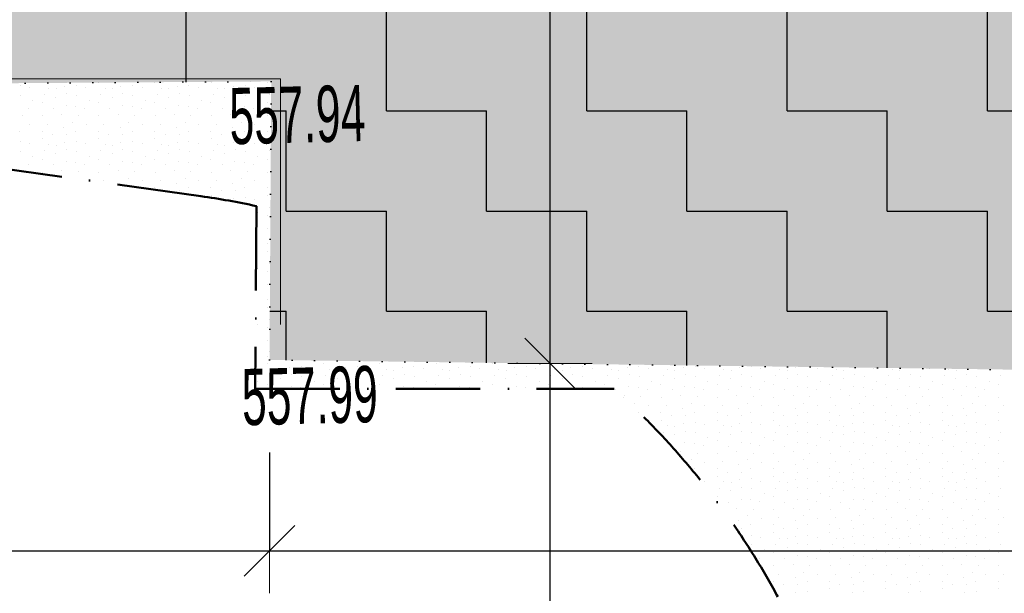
# Model space of a CAD drawing. Header units: millimetres. Extents: x -211955 to 157391, y -241491 to 94238.
# Tile 53 of 138: x -1660 to 1841, y -65484 to -63444. Entities that reach past the tile are written whole.
import ezdxf

# ---------------------------------------------------------------- set-up
doc = ezdxf.new("R2010")
doc.units = ezdxf.units.MM
doc.header["$PDMODE"] = 65
doc.linetypes.add('Cerchovana_1', pattern=[500, 300, -100, 0, -100])
doc.linetypes.add('Teckovana 0.5x_2', pattern=[80, 0, -80])
for name, color, linetype, lineweight in [('XR$1$PODKLAD_1', 7, 'Continuous', 25), ('XR$2$PŮDORYS 1.NP - STÁVAJÍCÍ_1', 7, 'Continuous', 25), ('XR$3$SITUACE - BOURÁNÍ_1', 7, 'Continuous', 25), ('XR$4$SITUACE - BOURÁNÍ - KOTY_1', 7, 'Continuous', 25)]:
    doc.layers.add(name, color=color, linetype=linetype, lineweight=lineweight)
doc.styles.add('ARIALNARROW', font='ARIALN.TTF')
doc.dimstyles.new('DIMSTYLE_4', dxfattribs={"dimtxt": 250, "dimasz": 300, "dimexe": 0, "dimexo": 0, "dimgap": 125, "dimtad": 2, "dimlfac": 0.001, "dimrnd": 0.05, "dimzin": 4, "dimdsep": 46, "dimtxsty": 'ARIALNARROW', "dimblk1": 'ALL_ML_STRICH', "dimblk2": 'ALL_ML_STRICH', "dimsah": 1, "dimcen": 0, "dimclrd": 6, "dimclre": 6, "dimclrt": 6, "dimadec": 0, "dimazin": 0, "dimtfac": 1, "dimtdec": 0, "dimtix": 1, "dimtmove": 2, "dimatfit": 3, "dimfxl": 0, "dimtzin": 0, "dimlwd": 0, "dimlwe": 18, "dimarcsym": 0})

# ---------------------------------------------------------------- blocks, each defined once
blk = doc.blocks.new('VZOR_0')
at = {"layer": 'XR$3$SITUACE - BOURÁNÍ_1', "color": 204, "linetype": 'Continuous', "lineweight": 13}
for p, q in [((-1658.2, -63676.4), (-1658.2, -63676.4)), ((-1624.6, -63684.6), (-1624.6, -63684.6)), ((-1556.6, -63687.8), (-1556.6, -63687.8)), ((-1530.2, -63690), (-1530.2, -63690)), ((-1500, -63680), (-1500, -63680)), ((-1458.2, -63676.4), (-1458.2, -63676.4)), ((-1424.6, -63684.6), (-1424.6, -63684.6)), ((-1379.4, -63668), (-1379.4, -63668)), ((-1356.6, -63687.8), (-1356.6, -63687.8)), ((-1330.2, -63690), (-1330.2, -63690)), ((-1300, -63680), (-1300, -63680)), ((-1258.2, -63676.4), (-1258.2, -63676.4)), ((-1224.6, -63684.6), (-1224.6, -63684.6)), ((-1179.4, -63668), (-1179.4, -63668)), ((-1156.6, -63687.8), (-1156.6, -63687.8)), ((-1130.2, -63690), (-1130.2, -63690)), ((-1100, -63680), (-1100, -63680)), ((-1058.2, -63676.4), (-1058.2, -63676.4)), ((-1024.6, -63684.6), (-1024.6, -63684.6)), ((-979.4, -63668), (-979.4, -63668)), ((-956.6, -63687.8), (-956.6, -63687.8)), ((-930.2, -63690), (-930.2, -63690)), ((-900, -63680), (-900, -63680)), ((-858.2, -63676.4), (-858.2, -63676.4)), ((-824.6, -63684.6), (-824.6, -63684.6)), ((-779.4, -63668), (-779.4, -63668)), ((-1657.2, -63711.8), (-1657.2, -63711.8)), ((-1571.2, -63710.4), (-1571.2, -63710.4)), ((-1531.2, -63719.8), (-1531.2, -63719.8)), ((-1493, -63707), (-1493, -63707)), ((-1457.2, -63711.8), (-1457.2, -63711.8)), ((-1371.2, -63710.4), (-1371.2, -63710.4)), ((-1331.2, -63719.8), (-1331.2, -63719.8)), ((-1293, -63707), (-1293, -63707)), ((-1257.2, -63711.8), (-1257.2, -63711.8)), ((-1171.2, -63710.4), (-1171.2, -63710.4)), ((-1131.2, -63719.8), (-1131.2, -63719.8)), ((-1093, -63707), (-1093, -63707)), ((-1057.2, -63711.8), (-1057.2, -63711.8)), ((-971.2, -63710.4), (-971.2, -63710.4)), ((-931.2, -63719.8), (-931.2, -63719.8)), ((-893, -63707), (-893, -63707)), ((-857.2, -63711.8), (-857.2, -63711.8)), ((-771.2, -63710.4), (-771.2, -63710.4)), ((-1628, -63758.6), (-1628, -63758.6)), ((-1613, -63729.6), (-1613, -63729.6)), ((-1580, -63740), (-1580, -63740)), ((-1540, -63760), (-1540, -63760)), ((-1494.6, -63748.4), (-1494.6, -63748.4)), ((-1460.2, -63751.8), (-1460.2, -63751.8)), ((-1428, -63758.6), (-1428, -63758.6)), ((-1413, -63729.6), (-1413, -63729.6)), ((-1380, -63740), (-1380, -63740)), ((-1340, -63760), (-1340, -63760)), ((-1294.6, -63748.4), (-1294.6, -63748.4)), ((-1260.2, -63751.8), (-1260.2, -63751.8)), ((-1228, -63758.6), (-1228, -63758.6)), ((-1213, -63729.6), (-1213, -63729.6)), ((-1180, -63740), (-1180, -63740)), ((-1140, -63760), (-1140, -63760)), ((-1094.6, -63748.4), (-1094.6, -63748.4)), ((-1060.2, -63751.8), (-1060.2, -63751.8)), ((-1028, -63758.6), (-1028, -63758.6)), ((-1013, -63729.6), (-1013, -63729.6)), ((-980, -63740), (-980, -63740)), ((-940, -63760), (-940, -63760)), ((-894.6, -63748.4), (-894.6, -63748.4)), ((-860.2, -63751.8), (-860.2, -63751.8)), ((-828, -63758.6), (-828, -63758.6)), ((-813, -63729.6), (-813, -63729.6)), ((-780, -63740), (-780, -63740)), ((-1651.2, -63784.8), (-1651.2, -63784.8)), ((-1578.2, -63786), (-1578.2, -63786)), ((-1509.8, -63780.8), (-1509.8, -63780.8)), ((-1451.2, -63784.8), (-1451.2, -63784.8)), ((-1378.2, -63786), (-1378.2, -63786)), ((-1309.8, -63780.8), (-1309.8, -63780.8)), ((-1251.2, -63784.8), (-1251.2, -63784.8)), ((-1178.2, -63786), (-1178.2, -63786)), ((-1109.8, -63780.8), (-1109.8, -63780.8)), ((-1051.2, -63784.8), (-1051.2, -63784.8)), ((-978.2, -63786), (-978.2, -63786)), ((-909.8, -63780.8), (-909.8, -63780.8)), ((-851.2, -63784.8), (-851.2, -63784.8)), ((-778.2, -63786), (-778.2, -63786)), ((-1623.8, -63817.2), (-1623.8, -63817.2)), ((-1560.4, -63815.6), (-1560.4, -63815.6)), ((-1502.6, -63825.8), (-1502.6, -63825.8)), ((-1472, -63808.4), (-1472, -63808.4)), ((-1423.8, -63817.2), (-1423.8, -63817.2)), ((-1360.4, -63815.6), (-1360.4, -63815.6)), ((-1302.6, -63825.8), (-1302.6, -63825.8)), ((-1272, -63808.4), (-1272, -63808.4)), ((-1223.8, -63817.2), (-1223.8, -63817.2)), ((-1160.4, -63815.6), (-1160.4, -63815.6)), ((-1102.6, -63825.8), (-1102.6, -63825.8)), ((-1072, -63808.4), (-1072, -63808.4)), ((-1023.8, -63817.2), (-1023.8, -63817.2)), ((-960.4, -63815.6), (-960.4, -63815.6)), ((-902.6, -63825.8), (-902.6, -63825.8)), ((-872, -63808.4), (-872, -63808.4)), ((-823.8, -63817.2), (-823.8, -63817.2)), ((-1660, -63840), (-1660, -63840)), ((-1580, -63840), (-1580, -63840)), ((-1543.2, -63852.4), (-1543.2, -63852.4)), ((-1493.2, -63853), (-1493.2, -63853)), ((-1460, -63840), (-1460, -63840)), ((-1380, -63840), (-1380, -63840)), ((-1343.2, -63852.4), (-1343.2, -63852.4)), ((-1293.2, -63853), (-1293.2, -63853)), ((-1260, -63840), (-1260, -63840)), ((-1180, -63840), (-1180, -63840)), ((-1143.2, -63852.4), (-1143.2, -63852.4)), ((-1093.2, -63853), (-1093.2, -63853)), ((-1060, -63840), (-1060, -63840)), ((-980, -63840), (-980, -63840)), ((-943.2, -63852.4), (-943.2, -63852.4)), ((-893.2, -63853), (-893.2, -63853)), ((-860, -63840), (-860, -63840)), ((-780, -63840), (-780, -63840)), ((-1658.2, -63876.4), (-1658.2, -63876.4)), ((-1624.6, -63884.6), (-1624.6, -63884.6)), ((-1579.4, -63868), (-1579.4, -63868)), ((-1556.6, -63887.8), (-1556.6, -63887.8)), ((-1530.2, -63890), (-1530.2, -63890)), ((-1500, -63880), (-1500, -63880)), ((-1458.2, -63876.4), (-1458.2, -63876.4)), ((-1424.6, -63884.6), (-1424.6, -63884.6)), ((-1379.4, -63868), (-1379.4, -63868)), ((-1356.6, -63887.8), (-1356.6, -63887.8)), ((-1330.2, -63890), (-1330.2, -63890)), ((-1300, -63880), (-1300, -63880)), ((-1258.2, -63876.4), (-1258.2, -63876.4)), ((-1224.6, -63884.6), (-1224.6, -63884.6)), ((-1179.4, -63868), (-1179.4, -63868)), ((-1156.6, -63887.8), (-1156.6, -63887.8)), ((-1130.2, -63890), (-1130.2, -63890)), ((-1100, -63880), (-1100, -63880)), ((-1058.2, -63876.4), (-1058.2, -63876.4)), ((-1024.6, -63884.6), (-1024.6, -63884.6)), ((-979.4, -63868), (-979.4, -63868)), ((-956.6, -63887.8), (-956.6, -63887.8)), ((-930.2, -63890), (-930.2, -63890)), ((-900, -63880), (-900, -63880)), ((-858.2, -63876.4), (-858.2, -63876.4)), ((-824.6, -63884.6), (-824.6, -63884.6)), ((-779.4, -63868), (-779.4, -63868)), ((-1657.2, -63911.8), (-1657.2, -63911.8)), ((-1613, -63929.6), (-1613, -63929.6)), ((-1571.2, -63910.4), (-1571.2, -63910.4)), ((-1531.2, -63919.8), (-1531.2, -63919.8)), ((-1493, -63907), (-1493, -63907)), ((-1457.2, -63911.8), (-1457.2, -63911.8)), ((-1413, -63929.6), (-1413, -63929.6)), ((-1371.2, -63910.4), (-1371.2, -63910.4)), ((-1331.2, -63919.8), (-1331.2, -63919.8)), ((-1293, -63907), (-1293, -63907)), ((-1257.2, -63911.8), (-1257.2, -63911.8)), ((-1213, -63929.6), (-1213, -63929.6)), ((-1171.2, -63910.4), (-1171.2, -63910.4)), ((-1131.2, -63919.8), (-1131.2, -63919.8)), ((-1093, -63907), (-1093, -63907)), ((-1057.2, -63911.8), (-1057.2, -63911.8)), ((-1013, -63929.6), (-1013, -63929.6)), ((-971.2, -63910.4), (-971.2, -63910.4)), ((-931.2, -63919.8), (-931.2, -63919.8)), ((-893, -63907), (-893, -63907)), ((-857.2, -63911.8), (-857.2, -63911.8)), ((-813, -63929.6), (-813, -63929.6)), ((-771.2, -63910.4), (-771.2, -63910.4)), ((-1628, -63958.6), (-1628, -63958.6)), ((-1580, -63940), (-1580, -63940)), ((-1540, -63960), (-1540, -63960)), ((-1494.6, -63948.4), (-1494.6, -63948.4)), ((-1460.2, -63951.8), (-1460.2, -63951.8)), ((-1428, -63958.6), (-1428, -63958.6)), ((-1380, -63940), (-1380, -63940)), ((-1340, -63960), (-1340, -63960)), ((-1294.6, -63948.4), (-1294.6, -63948.4)), ((-1260.2, -63951.8), (-1260.2, -63951.8)), ((-1228, -63958.6), (-1228, -63958.6)), ((-1180, -63940), (-1180, -63940)), ((-1140, -63960), (-1140, -63960)), ((-1094.6, -63948.4), (-1094.6, -63948.4)), ((-1060.2, -63951.8), (-1060.2, -63951.8)), ((-1028, -63958.6), (-1028, -63958.6)), ((-980, -63940), (-980, -63940)), ((-940, -63960), (-940, -63960)), ((-894.6, -63948.4), (-894.6, -63948.4)), ((-860.2, -63951.8), (-860.2, -63951.8)), ((-828, -63958.6), (-828, -63958.6)), ((-780, -63940), (-780, -63940)), ((-1578.2, -63986), (-1578.2, -63986)), ((-1509.8, -63980.8), (-1509.8, -63980.8)), ((-1451.2, -63984.8), (-1451.2, -63984.8)), ((-1378.2, -63986), (-1378.2, -63986)), ((-1309.8, -63980.8), (-1309.8, -63980.8)), ((-1251.2, -63984.8), (-1251.2, -63984.8)), ((-1178.2, -63986), (-1178.2, -63986)), ((-1109.8, -63980.8), (-1109.8, -63980.8)), ((-1051.2, -63984.8), (-1051.2, -63984.8)), ((-978.2, -63986), (-978.2, -63986)), ((-909.8, -63980.8), (-909.8, -63980.8)), ((-851.2, -63984.8), (-851.2, -63984.8)), ((-778.2, -63986), (-778.2, -63986)), ((-1360.4, -64015.6), (-1360.4, -64015.6)), ((-1302.6, -64025.8), (-1302.6, -64025.8)), ((-1272, -64008.4), (-1272, -64008.4)), ((-1223.8, -64017.2), (-1223.8, -64017.2)), ((-1180, -64040), (-1180, -64040)), ((-1160.4, -64015.6), (-1160.4, -64015.6)), ((-1102.6, -64025.8), (-1102.6, -64025.8)), ((-1072, -64008.4), (-1072, -64008.4)), ((-1060, -64040), (-1060, -64040)), ((-1023.8, -64017.2), (-1023.8, -64017.2)), ((-980, -64040), (-980, -64040)), ((-960.4, -64015.6), (-960.4, -64015.6)), ((-902.6, -64025.8), (-902.6, -64025.8)), ((-872, -64008.4), (-872, -64008.4)), ((-860, -64040), (-860, -64040)), ((-823.8, -64017.2), (-823.8, -64017.2)), ((-780, -64040), (-780, -64040)), ((-1143.2, -64052.4), (-1143.2, -64052.4)), ((-1093.2, -64053), (-1093.2, -64053)), ((-979.4, -64068), (-979.4, -64068)), ((-943.2, -64052.4), (-943.2, -64052.4)), ((-893.2, -64053), (-893.2, -64053)), ((-858.2, -64076.4), (-858.2, -64076.4)), ((-779.4, -64068), (-779.4, -64068)), ((-900, -64080), (-900, -64080)), ((-824.6, -64084.6), (-824.6, -64084.6)), ((-771.2, -64110.4), (-771.2, -64110.4)), ((-813, -64129.6), (-813, -64129.6)), ((-780, -64140), (-780, -64140)), ((-778.2, -64186), (-778.2, -64186)), ((-780, -64240), (-780, -64240)), ((-779.4, -64268), (-779.4, -64268)), ((-771.2, -64310.4), (-771.2, -64310.4)), ((-813, -64329.6), (-813, -64329.6)), ((-780, -64340), (-780, -64340)), ((-778.2, -64386), (-778.2, -64386)), ((-780, -64440), (-780, -64440)), ((-779.4, -64468), (-779.4, -64468)), ((-813, -64529.6), (-813, -64529.6)), ((-771.2, -64510.4), (-771.2, -64510.4)), ((-780, -64540), (-780, -64540)), ((-778.2, -64586), (-778.2, -64586)), ((-780, -64640), (-780, -64640)), ((-779.4, -64668), (-779.4, -64668)), ((-579.4, -64668), (-579.4, -64668)), ((-379.4, -64668), (-379.4, -64668)), ((-179.4, -64668), (-179.4, -64668)), ((20.6, -64668), (20.6, -64668)), ((220.6, -64668), (220.6, -64668)), ((-756.6, -64687.8), (-756.6, -64687.8)), ((-730.2, -64690), (-730.2, -64690)), ((-700, -64680), (-700, -64680)), ((-693, -64707), (-693, -64707)), ((-658.2, -64676.4), (-658.2, -64676.4)), ((-624.6, -64684.6), (-624.6, -64684.6)), ((-556.6, -64687.8), (-556.6, -64687.8)), ((-530.2, -64690), (-530.2, -64690)), ((-500, -64680), (-500, -64680)), ((-493, -64707), (-493, -64707)), ((-458.2, -64676.4), (-458.2, -64676.4)), ((-424.6, -64684.6), (-424.6, -64684.6)), ((-356.6, -64687.8), (-356.6, -64687.8)), ((-330.2, -64690), (-330.2, -64690)), ((-300, -64680), (-300, -64680)), ((-293, -64707), (-293, -64707)), ((-258.2, -64676.4), (-258.2, -64676.4)), ((-224.6, -64684.6), (-224.6, -64684.6)), ((-156.6, -64687.8), (-156.6, -64687.8)), ((-130.2, -64690), (-130.2, -64690)), ((-100, -64680), (-100, -64680)), ((-93, -64707), (-93, -64707)), ((-58.2, -64676.4), (-58.2, -64676.4)), ((-24.6, -64684.6), (-24.6, -64684.6)), ((43.4, -64687.8), (43.4, -64687.8)), ((69.8, -64690), (69.8, -64690)), ((100, -64680), (100, -64680)), ((107, -64707), (107, -64707)), ((141.8, -64676.4), (141.8, -64676.4)), ((175.4, -64684.6), (175.4, -64684.6)), ((243.4, -64687.8), (243.4, -64687.8)), ((269.8, -64690), (269.8, -64690)), ((300, -64680), (300, -64680)), ((307, -64707), (307, -64707)), ((341.8, -64676.4), (341.8, -64676.4)), ((375.4, -64684.6), (375.4, -64684.6)), ((443.4, -64687.8), (443.4, -64687.8)), ((469.8, -64690), (469.8, -64690)), ((500, -64680), (500, -64680)), ((507, -64707), (507, -64707)), ((541.8, -64676.4), (541.8, -64676.4)), ((575.4, -64684.6), (575.4, -64684.6)), ((643.4, -64687.8), (643.4, -64687.8)), ((669.8, -64690), (669.8, -64690)), ((700, -64680), (700, -64680)), ((707, -64707), (707, -64707)), ((741.8, -64676.4), (741.8, -64676.4)), ((775.4, -64684.6), (775.4, -64684.6)), ((843.4, -64687.8), (843.4, -64687.8)), ((869.8, -64690), (869.8, -64690)), ((900, -64680), (900, -64680)), ((907, -64707), (907, -64707)), ((941.8, -64676.4), (941.8, -64676.4)), ((975.4, -64684.6), (975.4, -64684.6)), ((1043.4, -64687.8), (1043.4, -64687.8)), ((1069.8, -64690), (1069.8, -64690)), ((1100, -64680), (1100, -64680)), ((1107, -64707), (1107, -64707)), ((1175.4, -64684.6), (1175.4, -64684.6)), ((1243.4, -64687.8), (1243.4, -64687.8)), ((1269.8, -64690), (1269.8, -64690)), ((1307, -64707), (1307, -64707)), ((1375.4, -64684.6), (1375.4, -64684.6)), ((1443.4, -64687.8), (1443.4, -64687.8)), ((1469.8, -64690), (1469.8, -64690)), ((1507, -64707), (1507, -64707)), ((1575.4, -64684.6), (1575.4, -64684.6)), ((1643.4, -64687.8), (1643.4, -64687.8)), ((1669.8, -64690), (1669.8, -64690)), ((1707, -64707), (1707, -64707)), ((-813, -64729.6), (-813, -64729.6)), ((-780, -64740), (-780, -64740)), ((-771.2, -64710.4), (-771.2, -64710.4)), ((-731.2, -64719.8), (-731.2, -64719.8)), ((-657.2, -64711.8), (-657.2, -64711.8)), ((-613, -64729.6), (-613, -64729.6)), ((-580, -64740), (-580, -64740)), ((-571.2, -64710.4), (-571.2, -64710.4)), ((-531.2, -64719.8), (-531.2, -64719.8)), ((-457.2, -64711.8), (-457.2, -64711.8)), ((-413, -64729.6), (-413, -64729.6)), ((-380, -64740), (-380, -64740)), ((-371.2, -64710.4), (-371.2, -64710.4)), ((-331.2, -64719.8), (-331.2, -64719.8)), ((-257.2, -64711.8), (-257.2, -64711.8)), ((-213, -64729.6), (-213, -64729.6)), ((-180, -64740), (-180, -64740)), ((-171.2, -64710.4), (-171.2, -64710.4)), ((-131.2, -64719.8), (-131.2, -64719.8)), ((-57.2, -64711.8), (-57.2, -64711.8)), ((-13, -64729.6), (-13, -64729.6)), ((20, -64740), (20, -64740)), ((28.8, -64710.4), (28.8, -64710.4)), ((68.8, -64719.8), (68.8, -64719.8)), ((142.8, -64711.8), (142.8, -64711.8)), ((187, -64729.6), (187, -64729.6)), ((220, -64740), (220, -64740)), ((228.8, -64710.4), (228.8, -64710.4)), ((268.8, -64719.8), (268.8, -64719.8)), ((342.8, -64711.8), (342.8, -64711.8)), ((387, -64729.6), (387, -64729.6)), ((420, -64740), (420, -64740)), ((428.8, -64710.4), (428.8, -64710.4)), ((468.8, -64719.8), (468.8, -64719.8)), ((542.8, -64711.8), (542.8, -64711.8)), ((587, -64729.6), (587, -64729.6)), ((620, -64740), (620, -64740)), ((628.8, -64710.4), (628.8, -64710.4)), ((668.8, -64719.8), (668.8, -64719.8)), ((742.8, -64711.8), (742.8, -64711.8)), ((787, -64729.6), (787, -64729.6)), ((820, -64740), (820, -64740)), ((828.8, -64710.4), (828.8, -64710.4)), ((868.8, -64719.8), (868.8, -64719.8)), ((942.8, -64711.8), (942.8, -64711.8)), ((987, -64729.6), (987, -64729.6)), ((1020, -64740), (1020, -64740)), ((1028.8, -64710.4), (1028.8, -64710.4)), ((1068.8, -64719.8), (1068.8, -64719.8)), ((1142.8, -64711.8), (1142.8, -64711.8)), ((1187, -64729.6), (1187, -64729.6)), ((1220, -64740), (1220, -64740)), ((1228.8, -64710.4), (1228.8, -64710.4)), ((1268.8, -64719.8), (1268.8, -64719.8)), ((1342.8, -64711.8), (1342.8, -64711.8)), ((1387, -64729.6), (1387, -64729.6)), ((1420, -64740), (1420, -64740)), ((1428.8, -64710.4), (1428.8, -64710.4)), ((1468.8, -64719.8), (1468.8, -64719.8)), ((1542.8, -64711.8), (1542.8, -64711.8)), ((1587, -64729.6), (1587, -64729.6)), ((1620, -64740), (1620, -64740)), ((1628.8, -64710.4), (1628.8, -64710.4)), ((1668.8, -64719.8), (1668.8, -64719.8)), ((1742.8, -64711.8), (1742.8, -64711.8)), ((1787, -64729.6), (1787, -64729.6)), ((1820, -64740), (1820, -64740)), ((1828.8, -64710.4), (1828.8, -64710.4)), ((-694.6, -64748.4), (-694.6, -64748.4)), ((-660.2, -64751.8), (-660.2, -64751.8)), ((-494.6, -64748.4), (-494.6, -64748.4)), ((-460.2, -64751.8), (-460.2, -64751.8)), ((-294.6, -64748.4), (-294.6, -64748.4)), ((-260.2, -64751.8), (-260.2, -64751.8)), ((-94.6, -64748.4), (-94.6, -64748.4)), ((-60.2, -64751.8), (-60.2, -64751.8)), ((105.4, -64748.4), (105.4, -64748.4)), ((139.8, -64751.8), (139.8, -64751.8)), ((305.4, -64748.4), (305.4, -64748.4)), ((339.8, -64751.8), (339.8, -64751.8)), ((460, -64760), (460, -64760)), ((505.4, -64748.4), (505.4, -64748.4)), ((539.8, -64751.8), (539.8, -64751.8)), ((572, -64758.6), (572, -64758.6)), ((660, -64760), (660, -64760)), ((705.4, -64748.4), (705.4, -64748.4)), ((739.8, -64751.8), (739.8, -64751.8)), ((772, -64758.6), (772, -64758.6)), ((860, -64760), (860, -64760)), ((905.4, -64748.4), (905.4, -64748.4)), ((939.8, -64751.8), (939.8, -64751.8)), ((972, -64758.6), (972, -64758.6)), ((1060, -64760), (1060, -64760)), ((1105.4, -64748.4), (1105.4, -64748.4)), ((1139.8, -64751.8), (1139.8, -64751.8)), ((1172, -64758.6), (1172, -64758.6)), ((1260, -64760), (1260, -64760)), ((1305.4, -64748.4), (1305.4, -64748.4)), ((1339.8, -64751.8), (1339.8, -64751.8)), ((1372, -64758.6), (1372, -64758.6)), ((1460, -64760), (1460, -64760)), ((1505.4, -64748.4), (1505.4, -64748.4)), ((1539.8, -64751.8), (1539.8, -64751.8)), ((1572, -64758.6), (1572, -64758.6)), ((1660, -64760), (1660, -64760)), ((1705.4, -64748.4), (1705.4, -64748.4)), ((1739.8, -64751.8), (1739.8, -64751.8)), ((1772, -64758.6), (1772, -64758.6)), ((490.2, -64780.8), (490.2, -64780.8)), ((528, -64808.4), (528, -64808.4)), ((548.8, -64784.8), (548.8, -64784.8)), ((621.8, -64786), (621.8, -64786)), ((690.2, -64780.8), (690.2, -64780.8)), ((728, -64808.4), (728, -64808.4)), ((748.8, -64784.8), (748.8, -64784.8)), ((821.8, -64786), (821.8, -64786)), ((890.2, -64780.8), (890.2, -64780.8)), ((928, -64808.4), (928, -64808.4)), ((948.8, -64784.8), (948.8, -64784.8)), ((1021.8, -64786), (1021.8, -64786)), ((1090.2, -64780.8), (1090.2, -64780.8)), ((1128, -64808.4), (1128, -64808.4)), ((1148.8, -64784.8), (1148.8, -64784.8)), ((1221.8, -64786), (1221.8, -64786)), ((1290.2, -64780.8), (1290.2, -64780.8)), ((1328, -64808.4), (1328, -64808.4)), ((1348.8, -64784.8), (1348.8, -64784.8)), ((1421.8, -64786), (1421.8, -64786)), ((1490.2, -64780.8), (1490.2, -64780.8)), ((1528, -64808.4), (1528, -64808.4)), ((1548.8, -64784.8), (1548.8, -64784.8)), ((1621.8, -64786), (1621.8, -64786)), ((1690.2, -64780.8), (1690.2, -64780.8)), ((1728, -64808.4), (1728, -64808.4)), ((1748.8, -64784.8), (1748.8, -64784.8)), ((1821.8, -64786), (1821.8, -64786)), ((540, -64840), (540, -64840)), ((576.2, -64817.2), (576.2, -64817.2)), ((620, -64840), (620, -64840)), ((639.6, -64815.6), (639.6, -64815.6)), ((697.4, -64825.8), (697.4, -64825.8)), ((740, -64840), (740, -64840)), ((776.2, -64817.2), (776.2, -64817.2)), ((820, -64840), (820, -64840)), ((839.6, -64815.6), (839.6, -64815.6)), ((897.4, -64825.8), (897.4, -64825.8)), ((940, -64840), (940, -64840)), ((976.2, -64817.2), (976.2, -64817.2)), ((1020, -64840), (1020, -64840)), ((1039.6, -64815.6), (1039.6, -64815.6)), ((1097.4, -64825.8), (1097.4, -64825.8)), ((1140, -64840), (1140, -64840)), ((1176.2, -64817.2), (1176.2, -64817.2)), ((1220, -64840), (1220, -64840)), ((1239.6, -64815.6), (1239.6, -64815.6)), ((1297.4, -64825.8), (1297.4, -64825.8)), ((1340, -64840), (1340, -64840)), ((1376.2, -64817.2), (1376.2, -64817.2)), ((1420, -64840), (1420, -64840)), ((1439.6, -64815.6), (1439.6, -64815.6)), ((1497.4, -64825.8), (1497.4, -64825.8)), ((1540, -64840), (1540, -64840)), ((1576.2, -64817.2), (1576.2, -64817.2)), ((1620, -64840), (1620, -64840)), ((1639.6, -64815.6), (1639.6, -64815.6)), ((1697.4, -64825.8), (1697.4, -64825.8)), ((1740, -64840), (1740, -64840)), ((1776.2, -64817.2), (1776.2, -64817.2)), ((1820, -64840), (1820, -64840)), ((1839.6, -64815.6), (1839.6, -64815.6)), ((620.6, -64868), (620.6, -64868)), ((656.8, -64852.4), (656.8, -64852.4)), ((700, -64880), (700, -64880)), ((706.8, -64853), (706.8, -64853)), ((741.8, -64876.4), (741.8, -64876.4)), ((820.6, -64868), (820.6, -64868)), ((856.8, -64852.4), (856.8, -64852.4)), ((900, -64880), (900, -64880)), ((906.8, -64853), (906.8, -64853)), ((941.8, -64876.4), (941.8, -64876.4)), ((1020.6, -64868), (1020.6, -64868)), ((1056.8, -64852.4), (1056.8, -64852.4)), ((1100, -64880), (1100, -64880)), ((1106.8, -64853), (1106.8, -64853)), ((1141.8, -64876.4), (1141.8, -64876.4)), ((1220.6, -64868), (1220.6, -64868)), ((1256.8, -64852.4), (1256.8, -64852.4)), ((1300, -64880), (1300, -64880)), ((1306.8, -64853), (1306.8, -64853)), ((1341.8, -64876.4), (1341.8, -64876.4)), ((1420.6, -64868), (1420.6, -64868)), ((1456.8, -64852.4), (1456.8, -64852.4)), ((1500, -64880), (1500, -64880)), ((1506.8, -64853), (1506.8, -64853)), ((1541.8, -64876.4), (1541.8, -64876.4)), ((1620.6, -64868), (1620.6, -64868)), ((1656.8, -64852.4), (1656.8, -64852.4)), ((1700, -64880), (1700, -64880)), ((1706.8, -64853), (1706.8, -64853)), ((1741.8, -64876.4), (1741.8, -64876.4)), ((1820.6, -64868), (1820.6, -64868)), ((628.8, -64910.4), (628.8, -64910.4)), ((643.4, -64887.8), (643.4, -64887.8)), ((669.8, -64890), (669.8, -64890)), ((707, -64907), (707, -64907)), ((742.8, -64911.8), (742.8, -64911.8)), ((775.4, -64884.6), (775.4, -64884.6)), ((828.8, -64910.4), (828.8, -64910.4)), ((843.4, -64887.8), (843.4, -64887.8)), ((869.8, -64890), (869.8, -64890)), ((907, -64907), (907, -64907)), ((942.8, -64911.8), (942.8, -64911.8)), ((975.4, -64884.6), (975.4, -64884.6)), ((1028.8, -64910.4), (1028.8, -64910.4)), ((1043.4, -64887.8), (1043.4, -64887.8)), ((1069.8, -64890), (1069.8, -64890)), ((1107, -64907), (1107, -64907)), ((1142.8, -64911.8), (1142.8, -64911.8)), ((1175.4, -64884.6), (1175.4, -64884.6)), ((1228.8, -64910.4), (1228.8, -64910.4)), ((1243.4, -64887.8), (1243.4, -64887.8)), ((1269.8, -64890), (1269.8, -64890)), ((1307, -64907), (1307, -64907)), ((1342.8, -64911.8), (1342.8, -64911.8)), ((1375.4, -64884.6), (1375.4, -64884.6)), ((1428.8, -64910.4), (1428.8, -64910.4)), ((1443.4, -64887.8), (1443.4, -64887.8)), ((1469.8, -64890), (1469.8, -64890)), ((1507, -64907), (1507, -64907)), ((1542.8, -64911.8), (1542.8, -64911.8)), ((1575.4, -64884.6), (1575.4, -64884.6)), ((1628.8, -64910.4), (1628.8, -64910.4)), ((1643.4, -64887.8), (1643.4, -64887.8)), ((1669.8, -64890), (1669.8, -64890)), ((1707, -64907), (1707, -64907)), ((1742.8, -64911.8), (1742.8, -64911.8)), ((1775.4, -64884.6), (1775.4, -64884.6)), ((1828.8, -64910.4), (1828.8, -64910.4)), ((668.8, -64919.8), (668.8, -64919.8)), ((705.4, -64948.4), (705.4, -64948.4)), ((739.8, -64951.8), (739.8, -64951.8)), ((787, -64929.6), (787, -64929.6)), ((820, -64940), (820, -64940)), ((868.8, -64919.8), (868.8, -64919.8)), ((905.4, -64948.4), (905.4, -64948.4)), ((939.8, -64951.8), (939.8, -64951.8)), ((987, -64929.6), (987, -64929.6)), ((1020, -64940), (1020, -64940)), ((1068.8, -64919.8), (1068.8, -64919.8)), ((1105.4, -64948.4), (1105.4, -64948.4)), ((1139.8, -64951.8), (1139.8, -64951.8)), ((1187, -64929.6), (1187, -64929.6)), ((1220, -64940), (1220, -64940)), ((1268.8, -64919.8), (1268.8, -64919.8)), ((1305.4, -64948.4), (1305.4, -64948.4)), ((1339.8, -64951.8), (1339.8, -64951.8)), ((1387, -64929.6), (1387, -64929.6)), ((1420, -64940), (1420, -64940)), ((1468.8, -64919.8), (1468.8, -64919.8)), ((1505.4, -64948.4), (1505.4, -64948.4)), ((1539.8, -64951.8), (1539.8, -64951.8)), ((1587, -64929.6), (1587, -64929.6)), ((1620, -64940), (1620, -64940)), ((1668.8, -64919.8), (1668.8, -64919.8)), ((1705.4, -64948.4), (1705.4, -64948.4)), ((1739.8, -64951.8), (1739.8, -64951.8)), ((1787, -64929.6), (1787, -64929.6)), ((1820, -64940), (1820, -64940)), ((660, -64960), (660, -64960)), ((690.2, -64980.8), (690.2, -64980.8)), ((748.8, -64984.8), (748.8, -64984.8)), ((772, -64958.6), (772, -64958.6)), ((821.8, -64986), (821.8, -64986)), ((860, -64960), (860, -64960)), ((890.2, -64980.8), (890.2, -64980.8)), ((948.8, -64984.8), (948.8, -64984.8)), ((972, -64958.6), (972, -64958.6)), ((1021.8, -64986), (1021.8, -64986)), ((1060, -64960), (1060, -64960)), ((1090.2, -64980.8), (1090.2, -64980.8)), ((1148.8, -64984.8), (1148.8, -64984.8)), ((1172, -64958.6), (1172, -64958.6)), ((1221.8, -64986), (1221.8, -64986)), ((1260, -64960), (1260, -64960)), ((1290.2, -64980.8), (1290.2, -64980.8)), ((1348.8, -64984.8), (1348.8, -64984.8)), ((1372, -64958.6), (1372, -64958.6)), ((1421.8, -64986), (1421.8, -64986)), ((1460, -64960), (1460, -64960)), ((1490.2, -64980.8), (1490.2, -64980.8)), ((1548.8, -64984.8), (1548.8, -64984.8)), ((1572, -64958.6), (1572, -64958.6)), ((1621.8, -64986), (1621.8, -64986)), ((1660, -64960), (1660, -64960)), ((1690.2, -64980.8), (1690.2, -64980.8)), ((1748.8, -64984.8), (1748.8, -64984.8)), ((1772, -64958.6), (1772, -64958.6)), ((1821.8, -64986), (1821.8, -64986)), ((728, -65008.4), (728, -65008.4)), ((776.2, -65017.2), (776.2, -65017.2)), ((839.6, -65015.6), (839.6, -65015.6)), ((928, -65008.4), (928, -65008.4)), ((976.2, -65017.2), (976.2, -65017.2)), ((1039.6, -65015.6), (1039.6, -65015.6)), ((1128, -65008.4), (1128, -65008.4)), ((1176.2, -65017.2), (1176.2, -65017.2)), ((1239.6, -65015.6), (1239.6, -65015.6)), ((1328, -65008.4), (1328, -65008.4)), ((1376.2, -65017.2), (1376.2, -65017.2)), ((1439.6, -65015.6), (1439.6, -65015.6)), ((1528, -65008.4), (1528, -65008.4)), ((1576.2, -65017.2), (1576.2, -65017.2)), ((1639.6, -65015.6), (1639.6, -65015.6)), ((1728, -65008.4), (1728, -65008.4)), ((1776.2, -65017.2), (1776.2, -65017.2)), ((1839.6, -65015.6), (1839.6, -65015.6)), ((740, -65040), (740, -65040)), ((820, -65040), (820, -65040)), ((856.8, -65052.4), (856.8, -65052.4)), ((897.4, -65025.8), (897.4, -65025.8)), ((906.8, -65053), (906.8, -65053)), ((940, -65040), (940, -65040)), ((1020, -65040), (1020, -65040)), ((1056.8, -65052.4), (1056.8, -65052.4)), ((1097.4, -65025.8), (1097.4, -65025.8)), ((1106.8, -65053), (1106.8, -65053)), ((1140, -65040), (1140, -65040)), ((1220, -65040), (1220, -65040)), ((1256.8, -65052.4), (1256.8, -65052.4)), ((1297.4, -65025.8), (1297.4, -65025.8)), ((1306.8, -65053), (1306.8, -65053)), ((1340, -65040), (1340, -65040)), ((1420, -65040), (1420, -65040)), ((1456.8, -65052.4), (1456.8, -65052.4)), ((1497.4, -65025.8), (1497.4, -65025.8)), ((1506.8, -65053), (1506.8, -65053)), ((1540, -65040), (1540, -65040)), ((1620, -65040), (1620, -65040)), ((1656.8, -65052.4), (1656.8, -65052.4)), ((1697.4, -65025.8), (1697.4, -65025.8)), ((1706.8, -65053), (1706.8, -65053)), ((1740, -65040), (1740, -65040)), ((1820, -65040), (1820, -65040)), ((775.4, -65084.6), (775.4, -65084.6)), ((820.6, -65068), (820.6, -65068)), ((843.4, -65087.8), (843.4, -65087.8)), ((869.8, -65090), (869.8, -65090)), ((900, -65080), (900, -65080)), ((941.8, -65076.4), (941.8, -65076.4)), ((975.4, -65084.6), (975.4, -65084.6)), ((1020.6, -65068), (1020.6, -65068)), ((1043.4, -65087.8), (1043.4, -65087.8)), ((1069.8, -65090), (1069.8, -65090)), ((1100, -65080), (1100, -65080)), ((1141.8, -65076.4), (1141.8, -65076.4)), ((1175.4, -65084.6), (1175.4, -65084.6)), ((1220.6, -65068), (1220.6, -65068)), ((1243.4, -65087.8), (1243.4, -65087.8)), ((1269.8, -65090), (1269.8, -65090)), ((1300, -65080), (1300, -65080)), ((1341.8, -65076.4), (1341.8, -65076.4)), ((1375.4, -65084.6), (1375.4, -65084.6)), ((1420.6, -65068), (1420.6, -65068)), ((1443.4, -65087.8), (1443.4, -65087.8)), ((1469.8, -65090), (1469.8, -65090)), ((1500, -65080), (1500, -65080)), ((1541.8, -65076.4), (1541.8, -65076.4)), ((1575.4, -65084.6), (1575.4, -65084.6)), ((1620.6, -65068), (1620.6, -65068)), ((1643.4, -65087.8), (1643.4, -65087.8)), ((1669.8, -65090), (1669.8, -65090)), ((1700, -65080), (1700, -65080)), ((1741.8, -65076.4), (1741.8, -65076.4)), ((1775.4, -65084.6), (1775.4, -65084.6)), ((1820.6, -65068), (1820.6, -65068)), ((828.8, -65110.4), (828.8, -65110.4)), ((868.8, -65119.8), (868.8, -65119.8)), ((907, -65107), (907, -65107)), ((942.8, -65111.8), (942.8, -65111.8)), ((1028.8, -65110.4), (1028.8, -65110.4)), ((1068.8, -65119.8), (1068.8, -65119.8)), ((1107, -65107), (1107, -65107)), ((1142.8, -65111.8), (1142.8, -65111.8)), ((1228.8, -65110.4), (1228.8, -65110.4)), ((1268.8, -65119.8), (1268.8, -65119.8)), ((1307, -65107), (1307, -65107)), ((1342.8, -65111.8), (1342.8, -65111.8)), ((1428.8, -65110.4), (1428.8, -65110.4)), ((1468.8, -65119.8), (1468.8, -65119.8)), ((1507, -65107), (1507, -65107)), ((1542.8, -65111.8), (1542.8, -65111.8)), ((1628.8, -65110.4), (1628.8, -65110.4)), ((1668.8, -65119.8), (1668.8, -65119.8)), ((1707, -65107), (1707, -65107)), ((1742.8, -65111.8), (1742.8, -65111.8)), ((1828.8, -65110.4), (1828.8, -65110.4)), ((820, -65140), (820, -65140)), ((860, -65160), (860, -65160)), ((905.4, -65148.4), (905.4, -65148.4)), ((939.8, -65151.8), (939.8, -65151.8)), ((972, -65158.6), (972, -65158.6)), ((987, -65129.6), (987, -65129.6)), ((1020, -65140), (1020, -65140)), ((1060, -65160), (1060, -65160)), ((1105.4, -65148.4), (1105.4, -65148.4)), ((1139.8, -65151.8), (1139.8, -65151.8)), ((1172, -65158.6), (1172, -65158.6)), ((1187, -65129.6), (1187, -65129.6)), ((1220, -65140), (1220, -65140)), ((1260, -65160), (1260, -65160)), ((1305.4, -65148.4), (1305.4, -65148.4)), ((1339.8, -65151.8), (1339.8, -65151.8)), ((1372, -65158.6), (1372, -65158.6)), ((1387, -65129.6), (1387, -65129.6)), ((1420, -65140), (1420, -65140)), ((1460, -65160), (1460, -65160)), ((1505.4, -65148.4), (1505.4, -65148.4)), ((1539.8, -65151.8), (1539.8, -65151.8)), ((1572, -65158.6), (1572, -65158.6)), ((1587, -65129.6), (1587, -65129.6)), ((1620, -65140), (1620, -65140)), ((1660, -65160), (1660, -65160)), ((1705.4, -65148.4), (1705.4, -65148.4)), ((1739.8, -65151.8), (1739.8, -65151.8)), ((1772, -65158.6), (1772, -65158.6)), ((1787, -65129.6), (1787, -65129.6)), ((1820, -65140), (1820, -65140)), ((890.2, -65180.8), (890.2, -65180.8)), ((948.8, -65184.8), (948.8, -65184.8)), ((1021.8, -65186), (1021.8, -65186)), ((1090.2, -65180.8), (1090.2, -65180.8)), ((1148.8, -65184.8), (1148.8, -65184.8)), ((1221.8, -65186), (1221.8, -65186)), ((1290.2, -65180.8), (1290.2, -65180.8)), ((1348.8, -65184.8), (1348.8, -65184.8)), ((1421.8, -65186), (1421.8, -65186)), ((1490.2, -65180.8), (1490.2, -65180.8)), ((1548.8, -65184.8), (1548.8, -65184.8)), ((1621.8, -65186), (1621.8, -65186)), ((1690.2, -65180.8), (1690.2, -65180.8)), ((1748.8, -65184.8), (1748.8, -65184.8)), ((1821.8, -65186), (1821.8, -65186)), ((897.4, -65225.8), (897.4, -65225.8)), ((928, -65208.4), (928, -65208.4)), ((976.2, -65217.2), (976.2, -65217.2)), ((1039.6, -65215.6), (1039.6, -65215.6)), ((1097.4, -65225.8), (1097.4, -65225.8)), ((1128, -65208.4), (1128, -65208.4)), ((1176.2, -65217.2), (1176.2, -65217.2)), ((1239.6, -65215.6), (1239.6, -65215.6)), ((1297.4, -65225.8), (1297.4, -65225.8)), ((1328, -65208.4), (1328, -65208.4)), ((1376.2, -65217.2), (1376.2, -65217.2)), ((1439.6, -65215.6), (1439.6, -65215.6)), ((1497.4, -65225.8), (1497.4, -65225.8)), ((1528, -65208.4), (1528, -65208.4)), ((1576.2, -65217.2), (1576.2, -65217.2)), ((1639.6, -65215.6), (1639.6, -65215.6)), ((1697.4, -65225.8), (1697.4, -65225.8)), ((1728, -65208.4), (1728, -65208.4)), ((1776.2, -65217.2), (1776.2, -65217.2)), ((1839.6, -65215.6), (1839.6, -65215.6)), ((906.8, -65253), (906.8, -65253)), ((940, -65240), (940, -65240)), ((1020, -65240), (1020, -65240)), ((1056.8, -65252.4), (1056.8, -65252.4)), ((1106.8, -65253), (1106.8, -65253)), ((1140, -65240), (1140, -65240)), ((1220, -65240), (1220, -65240)), ((1256.8, -65252.4), (1256.8, -65252.4)), ((1306.8, -65253), (1306.8, -65253)), ((1340, -65240), (1340, -65240)), ((1420, -65240), (1420, -65240)), ((1456.8, -65252.4), (1456.8, -65252.4)), ((1506.8, -65253), (1506.8, -65253)), ((1540, -65240), (1540, -65240)), ((1620, -65240), (1620, -65240)), ((1656.8, -65252.4), (1656.8, -65252.4)), ((1706.8, -65253), (1706.8, -65253)), ((1740, -65240), (1740, -65240)), ((1820, -65240), (1820, -65240)), ((941.8, -65276.4), (941.8, -65276.4)), ((975.4, -65284.6), (975.4, -65284.6)), ((1020.6, -65268), (1020.6, -65268)), ((1043.4, -65287.8), (1043.4, -65287.8)), ((1069.8, -65290), (1069.8, -65290)), ((1100, -65280), (1100, -65280)), ((1141.8, -65276.4), (1141.8, -65276.4)), ((1175.4, -65284.6), (1175.4, -65284.6)), ((1220.6, -65268), (1220.6, -65268)), ((1243.4, -65287.8), (1243.4, -65287.8)), ((1269.8, -65290), (1269.8, -65290)), ((1300, -65280), (1300, -65280)), ((1341.8, -65276.4), (1341.8, -65276.4)), ((1375.4, -65284.6), (1375.4, -65284.6)), ((1420.6, -65268), (1420.6, -65268)), ((1443.4, -65287.8), (1443.4, -65287.8)), ((1469.8, -65290), (1469.8, -65290)), ((1500, -65280), (1500, -65280)), ((1541.8, -65276.4), (1541.8, -65276.4)), ((1575.4, -65284.6), (1575.4, -65284.6)), ((1620.6, -65268), (1620.6, -65268)), ((1643.4, -65287.8), (1643.4, -65287.8)), ((1669.8, -65290), (1669.8, -65290)), ((1700, -65280), (1700, -65280)), ((1741.8, -65276.4), (1741.8, -65276.4)), ((1775.4, -65284.6), (1775.4, -65284.6)), ((1820.6, -65268), (1820.6, -65268)), ((942.8, -65311.8), (942.8, -65311.8)), ((987, -65329.6), (987, -65329.6)), ((1028.8, -65310.4), (1028.8, -65310.4)), ((1068.8, -65319.8), (1068.8, -65319.8)), ((1107, -65307), (1107, -65307)), ((1142.8, -65311.8), (1142.8, -65311.8)), ((1187, -65329.6), (1187, -65329.6)), ((1228.8, -65310.4), (1228.8, -65310.4)), ((1268.8, -65319.8), (1268.8, -65319.8)), ((1307, -65307), (1307, -65307)), ((1342.8, -65311.8), (1342.8, -65311.8)), ((1387, -65329.6), (1387, -65329.6)), ((1428.8, -65310.4), (1428.8, -65310.4)), ((1468.8, -65319.8), (1468.8, -65319.8)), ((1507, -65307), (1507, -65307)), ((1542.8, -65311.8), (1542.8, -65311.8)), ((1587, -65329.6), (1587, -65329.6)), ((1628.8, -65310.4), (1628.8, -65310.4)), ((1668.8, -65319.8), (1668.8, -65319.8)), ((1707, -65307), (1707, -65307)), ((1742.8, -65311.8), (1742.8, -65311.8)), ((1787, -65329.6), (1787, -65329.6)), ((1828.8, -65310.4), (1828.8, -65310.4)), ((972, -65358.6), (972, -65358.6)), ((1020, -65340), (1020, -65340)), ((1060, -65360), (1060, -65360)), ((1105.4, -65348.4), (1105.4, -65348.4)), ((1139.8, -65351.8), (1139.8, -65351.8)), ((1172, -65358.6), (1172, -65358.6)), ((1220, -65340), (1220, -65340)), ((1260, -65360), (1260, -65360)), ((1305.4, -65348.4), (1305.4, -65348.4)), ((1339.8, -65351.8), (1339.8, -65351.8)), ((1372, -65358.6), (1372, -65358.6)), ((1420, -65340), (1420, -65340)), ((1460, -65360), (1460, -65360)), ((1505.4, -65348.4), (1505.4, -65348.4)), ((1539.8, -65351.8), (1539.8, -65351.8)), ((1572, -65358.6), (1572, -65358.6)), ((1620, -65340), (1620, -65340)), ((1660, -65360), (1660, -65360)), ((1705.4, -65348.4), (1705.4, -65348.4)), ((1739.8, -65351.8), (1739.8, -65351.8)), ((1772, -65358.6), (1772, -65358.6)), ((1820, -65340), (1820, -65340)), ((1021.8, -65386), (1021.8, -65386)), ((1090.2, -65380.8), (1090.2, -65380.8)), ((1148.8, -65384.8), (1148.8, -65384.8)), ((1221.8, -65386), (1221.8, -65386)), ((1290.2, -65380.8), (1290.2, -65380.8)), ((1348.8, -65384.8), (1348.8, -65384.8)), ((1421.8, -65386), (1421.8, -65386)), ((1490.2, -65380.8), (1490.2, -65380.8)), ((1548.8, -65384.8), (1548.8, -65384.8)), ((1621.8, -65386), (1621.8, -65386)), ((1690.2, -65380.8), (1690.2, -65380.8)), ((1748.8, -65384.8), (1748.8, -65384.8)), ((1821.8, -65386), (1821.8, -65386)), ((1020, -65440), (1020, -65440)), ((1039.6, -65415.6), (1039.6, -65415.6)), ((1097.4, -65425.8), (1097.4, -65425.8)), ((1128, -65408.4), (1128, -65408.4)), ((1140, -65440), (1140, -65440)), ((1176.2, -65417.2), (1176.2, -65417.2)), ((1220, -65440), (1220, -65440)), ((1239.6, -65415.6), (1239.6, -65415.6)), ((1297.4, -65425.8), (1297.4, -65425.8)), ((1328, -65408.4), (1328, -65408.4)), ((1340, -65440), (1340, -65440)), ((1376.2, -65417.2), (1376.2, -65417.2)), ((1420, -65440), (1420, -65440)), ((1439.6, -65415.6), (1439.6, -65415.6)), ((1497.4, -65425.8), (1497.4, -65425.8)), ((1528, -65408.4), (1528, -65408.4)), ((1540, -65440), (1540, -65440)), ((1576.2, -65417.2), (1576.2, -65417.2)), ((1620, -65440), (1620, -65440)), ((1639.6, -65415.6), (1639.6, -65415.6)), ((1697.4, -65425.8), (1697.4, -65425.8)), ((1728, -65408.4), (1728, -65408.4)), ((1740, -65440), (1740, -65440)), ((1776.2, -65417.2), (1776.2, -65417.2)), ((1820, -65440), (1820, -65440)), ((1839.6, -65415.6), (1839.6, -65415.6)), ((1020.6, -65468), (1020.6, -65468)), ((1056.8, -65452.4), (1056.8, -65452.4)), ((1106.8, -65453), (1106.8, -65453)), ((1141.8, -65476.4), (1141.8, -65476.4)), ((1220.6, -65468), (1220.6, -65468)), ((1256.8, -65452.4), (1256.8, -65452.4)), ((1306.8, -65453), (1306.8, -65453)), ((1341.8, -65476.4), (1341.8, -65476.4)), ((1420.6, -65468), (1420.6, -65468)), ((1456.8, -65452.4), (1456.8, -65452.4)), ((1506.8, -65453), (1506.8, -65453)), ((1541.8, -65476.4), (1541.8, -65476.4)), ((1620.6, -65468), (1620.6, -65468)), ((1656.8, -65452.4), (1656.8, -65452.4)), ((1706.8, -65453), (1706.8, -65453)), ((1741.8, -65476.4), (1741.8, -65476.4)), ((1820.6, -65468), (1820.6, -65468)), ((1100, -65480), (1100, -65480)), ((1300, -65480), (1300, -65480)), ((1500, -65480), (1500, -65480)), ((1700, -65480), (1700, -65480))]:
    blk.add_line(p, q, dxfattribs=at)
blk = doc.blocks.new('ALL_ML_STRICH')
at = {"color": 0, "linetype": 'ByBlock', "lineweight": -2}
for p, q in [((0, -0.5), (0, 0.5)), ((-0.3, -0.3), (0.3, 0.3)), ((-1, 0), (0.5, 0))]:
    blk.add_line(p, q, dxfattribs=at)
blk = doc.blocks.new('*D45')
at = {"layer": 'DEFPOINTS', "color": 6, "linetype": 'Continuous', "lineweight": 18}
for p in [(198.1, -64666.6), (226.3, -66940.5), (1367.4, -66940.5)]:
    blk.add_point(p, dxfattribs=at)
at = {"layer": 'XR$4$SITUACE - BOURÁNÍ - KOTY_1', "color": 6, "linetype": 'Continuous', "lineweight": -2}
for p, q in [((226.3, -64666.6), (226.3, -64666.6)), ((226.3, -66940.5), (226.3, -64666.6)), ((1161.3, -66940.5), (226.3, -66940.5))]:
    blk.add_line(p, q, dxfattribs=at)
at = {"layer": 'XR$4$SITUACE - BOURÁNÍ - KOTY_1', "color": 6, "linetype": 'Continuous', "lineweight": 18, "xscale": 300, "yscale": 300, "zscale": 300}
for p, rotation in [((226.3, -64666.6), 90), ((226.3, -66940.5), 270)]:
    blk.add_blockref('ALL_ML_STRICH', p, dxfattribs=dict(at, rotation=rotation))
at = {"layer": 'XR$4$SITUACE - BOURÁNÍ - KOTY_1', "color": 6, "linetype": 'Continuous', "lineweight": 18, "insert": (1.3, -65759.5), "char_height": 250, "width": 811.429, "attachment_point": 5, "rotation": 90, "style": 'ARIALNARROW'}
blk.add_mtext('\\W0.81;\\A1;{2.25}', dxfattribs=at)
blk = doc.blocks.new('*D46')
at = {"layer": 'DEFPOINTS', "color": 6, "linetype": 'Continuous', "lineweight": 18}
for p in [(120.4, -59773.9), (198.1, -64666.6), (226.3, -64666.6)]:
    blk.add_point(p, dxfattribs=at)
at = {"layer": 'XR$4$SITUACE - BOURÁNÍ - KOTY_1', "color": 6, "linetype": 'Continuous', "lineweight": -2}
for p, q in [((226.3, -59773.9), (226.3, -59773.9)), ((226.3, -64666.6), (226.3, -59773.9)), ((226.3, -64666.6), (226.3, -64666.6))]:
    blk.add_line(p, q, dxfattribs=at)
at = {"layer": 'XR$4$SITUACE - BOURÁNÍ - KOTY_1', "color": 6, "linetype": 'Continuous', "lineweight": 18, "xscale": 300, "yscale": 300, "zscale": 300}
for p, rotation in [((226.3, -59773.9), 90), ((226.3, -64666.6), 270)]:
    blk.add_blockref('ALL_ML_STRICH', p, dxfattribs=dict(at, rotation=rotation))
at = {"layer": 'XR$4$SITUACE - BOURÁNÍ - KOTY_1', "color": 6, "linetype": 'Continuous', "lineweight": 18, "insert": (1.3, -62176.2), "char_height": 250, "width": 811.429, "attachment_point": 5, "rotation": 90, "style": 'ARIALNARROW'}
blk.add_mtext('\\W0.81;\\A1;{4.90}', dxfattribs=at)
blk = doc.blocks.new('*D60')
at = {"layer": 'DEFPOINTS', "color": 6, "linetype": 'Continuous', "lineweight": 18}
for p in [(-12807.2, -63746.4), (-771.6, -64653.9), (-12807.2, -65332.8)]:
    blk.add_point(p, dxfattribs=at)
at = {"layer": 'XR$4$SITUACE - BOURÁNÍ - KOTY_1', "color": 6, "linetype": 'Continuous', "lineweight": -2}
for p, q in [((-12807.2, -64191.9), (-12807.2, -65332.8)), ((-771.6, -64983.1), (-771.6, -65332.8)), ((-12807.2, -65332.8), (-771.6, -65332.8))]:
    blk.add_line(p, q, dxfattribs=at)
at = {"layer": 'XR$4$SITUACE - BOURÁNÍ - KOTY_1', "color": 6, "linetype": 'Continuous', "lineweight": 18, "xscale": 300, "yscale": 300, "zscale": 300, "rotation": 180}
blk.add_blockref('ALL_ML_STRICH', (-12807.2, -65332.8), dxfattribs=at)
at = {"layer": 'XR$4$SITUACE - BOURÁNÍ - KOTY_1', "color": 6, "linetype": 'Continuous', "lineweight": 18, "xscale": 300, "yscale": 300, "zscale": 300}
blk.add_blockref('ALL_ML_STRICH', (-771.6, -65332.8), dxfattribs=at)
at = {"layer": 'XR$4$SITUACE - BOURÁNÍ - KOTY_1', "color": 6, "linetype": 'Continuous', "lineweight": 18, "insert": (-6754.4, -65107.8), "char_height": 250, "width": 1014.286, "attachment_point": 5, "style": 'ARIALNARROW'}
blk.add_mtext('\\W0.81;\\A1;{12.05}', dxfattribs=at)
blk = doc.blocks.new('*D61')
at = {"layer": 'DEFPOINTS', "color": 6, "linetype": 'Continuous', "lineweight": 18}
for p in [(-771.6, -64653.9), (7263.3, -64758.5), (-771.6, -65332.8)]:
    blk.add_point(p, dxfattribs=at)
at = {"layer": 'XR$4$SITUACE - BOURÁNÍ - KOTY_1', "color": 6, "linetype": 'Continuous', "lineweight": -2}
for p, q in [((-771.6, -64983.1), (-771.6, -65332.8)), ((-771.6, -65332.8), (7263.3, -65332.8)), ((7263.3, -65332.8), (7263.3, -65332.8))]:
    blk.add_line(p, q, dxfattribs=at)
at = {"layer": 'XR$4$SITUACE - BOURÁNÍ - KOTY_1', "color": 6, "linetype": 'Continuous', "lineweight": 18, "xscale": 300, "yscale": 300, "zscale": 300, "rotation": 180}
blk.add_blockref('ALL_ML_STRICH', (-771.6, -65332.8), dxfattribs=at)
at = {"layer": 'XR$4$SITUACE - BOURÁNÍ - KOTY_1', "color": 6, "linetype": 'Continuous', "lineweight": 18, "xscale": 300, "yscale": 300, "zscale": 300}
blk.add_blockref('ALL_ML_STRICH', (7263.3, -65332.8), dxfattribs=at)
at = {"layer": 'XR$4$SITUACE - BOURÁNÍ - KOTY_1', "color": 6, "linetype": 'Continuous', "lineweight": 18, "insert": (3289.9, -65107.8), "char_height": 250, "width": 811.429, "attachment_point": 5, "style": 'ARIALNARROW'}
blk.add_mtext('\\W0.81;\\A1;{8.05}', dxfattribs=at)

msp = doc.modelspace()

# ---------------------------------------------------------------- hatches: boundary and pattern name
at = {"layer": 'XR$3$SITUACE - BOURÁNÍ_1', "linetype": 'Continuous', "lineweight": 25}
msp.add_hatch(color=254, dxfattribs=at).paths.add_polyline_path([(7295.185, -62367.041), (7330.211, -59695.399), (6922.017, -59681.339), (6922.017, -59773.892), (3797.017, -59773.892), (3797.017, -60873.892), (2007.017, -60873.892), (2007.017, -59773.892), (-652.983, -59773.892), (-652.983, -62653.892), (-11382.983, -62653.892), (-11382.983, -62049.582), (-16701.047, -61580.486), (-12807.211, -63746.414), (-765.665, -63663.495), (-771.576, -64653.932), (7263.345, -64758.523)], flags=0)
h = msp.add_hatch(dxfattribs=at)
h.set_pattern_fill('VZOR', scale=356.25, style=0, pattern_type=2)
h.set_pattern_definition([(0, (712.5, 712.5), (356.25, 356.25), [356.25, -356.25]), (90, (712.5, 712.5), (-356.25, 356.25), [356.25, -356.25])])
h.paths.add_polyline_path([(7295.185, -62367.041), (7330.211, -59695.399), (6922.017, -59681.339), (6922.017, -59773.892), (3797.017, -59773.892), (3797.017, -60873.892), (2007.017, -60873.892), (2007.017, -59773.892), (-652.983, -59773.892), (-652.983, -62653.892), (-11382.983, -62653.892), (-11382.983, -62049.582), (-16701.047, -61580.486), (-12807.211, -63746.414), (-765.665, -63663.495), (-771.576, -64653.932), (7263.345, -64758.523)], flags=0)

# ---------------------------------------------------------------- linework, layer by layer
at = {"layer": 'XR$1$PODKLAD_1', "color": 7, "linetype": 'Teckovana 0.5x_2', "lineweight": 25}
for p, q in [((-6366.441, -63699.737), (-765.665, -63663.495)), ((-765.665, -63663.495), (-771.576, -64653.932)), ((-771.576, -64653.932), (7263.345, -64758.523))]:
    msp.add_line(p, q, dxfattribs=at)
at = {"layer": 'XR$2$PŮDORYS 1.NP - STÁVAJÍCÍ_1', "color": 251, "linetype": 'Continuous', "lineweight": 13}
for p, q in [((-5040.782, -63653.892), (-732.983, -63653.892)), ((-732.983, -63653.892), (-732.983, -64527.442))]:
    msp.add_line(p, q, dxfattribs=at)
at = {"layer": 'XR$3$SITUACE - BOURÁNÍ_1', "color": 204, "linetype": 'Cerchovana_1', "lineweight": 50}
for p, q in [((-1015.438, -64071.782), (-3439.773, -63731.91)), ((-818.311, -64106.723), (-822.193, -64757.127)), ((-822.193, -64757.127), (454.318, -64757.127))]:
    msp.add_line(p, q, dxfattribs=at)
for start, end in [(77.878154, 82.019605), (357.409923, 47.981291)]:
    msp.add_arc((-1400.052, -66815.261), 2770.307, start, end, dxfattribs=at)

# ---------------------------------------------------------------- block references
at = {"layer": 'XR$3$SITUACE - BOURÁNÍ_1', "color": 204, "linetype": 'Continuous', "lineweight": 13}
msp.add_blockref('VZOR_0', (0, 0), dxfattribs=at)

# ---------------------------------------------------------------- texts
at = {"layer": 'XR$1$PODKLAD_1', "color": 12, "linetype": 'Continuous', "lineweight": 18, "char_height": 200, "width": 554.70854, "attachment_point": 5, "rotation": 1.393783, "style": 'ARIALNARROW'}
for s, insert in [('\\W0.69;557.94', (-672.741, -63782.603)), ('\\W0.69;557.99', (-628.423, -64781.821))]:
    msp.add_mtext(s, dxfattribs=dict(at, insert=insert))

# ---------------------------------------------------------------- dimensions: what is measured, and where the dimension line sits
at = {"layer": 'XR$4$SITUACE - BOURÁNÍ - KOTY_1', "color": 6, "linetype": 'Continuous', "lineweight": 18}
for base, p1, p2, picture, middle in [((226.297, -59773.892), (226.297, -64666.554), (226.297, -59773.892), '*D46', (1.297, -62176.223)), ((226.297, -64666.554), (1161.289, -66940.451), (226.297, -64666.554), '*D45', (1.297, -65759.502))]:
    dim = msp.add_linear_dim(base=base, p1=p1, p2=p2, angle=90, dimstyle='DIMSTYLE_4', override={"dimpost": '<>', "dimclrd": 6, "dimclre": 6, "dimclrt": 6, "dimlwd": 0, "dimlwe": 18}, dxfattribs=at)
    dim.commit()
    dim.dimension.update_dxf_attribs({"geometry": picture, "text_midpoint": middle, "dimtype": 160})
for base, p1, p2, picture, middle in [((-771.576, -65332.848), (-12807.211, -64191.872), (-771.576, -64983.055), '*D60', (-6754.394, -65107.848)), ((7263.345, -65332.848), (-771.576, -64983.055), (7263.345, -65332.848), '*D61', (3289.885, -65107.848))]:
    dim = msp.add_linear_dim(base=base, p1=p1, p2=p2, dimstyle='DIMSTYLE_4', override={"dimpost": '<>', "dimclrd": 6, "dimclre": 6, "dimclrt": 6, "dimlwd": 0, "dimlwe": 18}, dxfattribs=at)
    dim.commit()
    dim.dimension.update_dxf_attribs({"geometry": picture, "text_midpoint": middle, "dimtype": 160})

doc.saveas('drawing.dxf')
